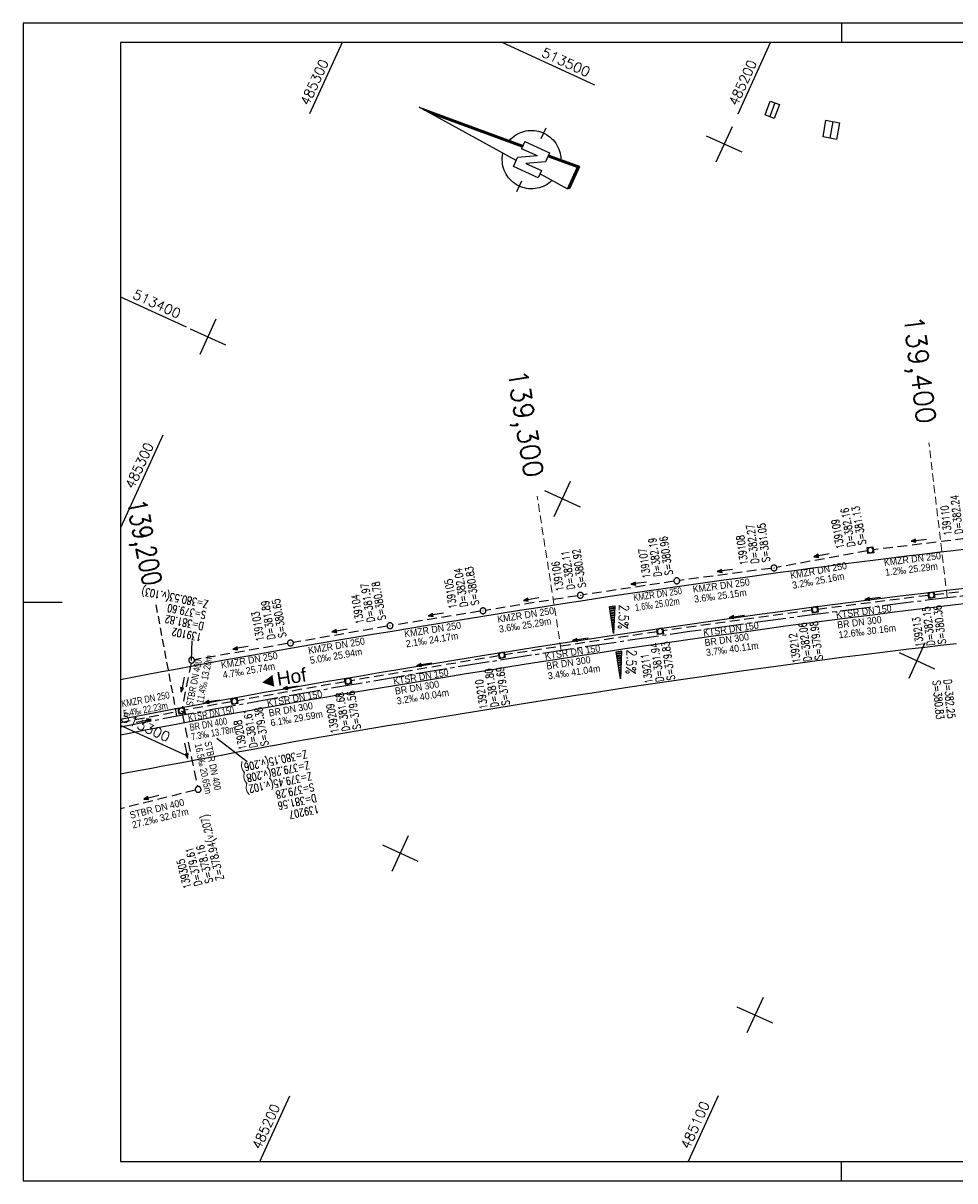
# Model space of a CAD drawing. Extents: x 4513183 to 4514318, y 5485253 to 5485550.
# Tile 1 of 8: x 4513183 to 4513422, y 5485253 to 5485550. Entities that reach past the tile are written whole.
import ezdxf
from ezdxf.enums import TextEntityAlignment as Align

# ---------------------------------------------------------------- set-up
doc = ezdxf.new("R2010")
doc.units = 0
doc.header["$LTSCALE"] = 10
doc.header["$MEASUREMENT"] = 0
for name, pattern in [('ACHSE', [5.5, 4, -0.5, 0.5, -0.5]), ('LT00', [0]), ('LT17', [0.15, 0.1, -0.05]), ('STRICHLINIE2', [0.375, 0.25, -0.125])]:
    doc.linetypes.add(name, pattern=pattern)
doc.layers.get('0').update_dxf_attribs({"linetype": 'LT00'})
for name, color, linetype in [('-BESCH', 7, 'STRICHLINIE2'), ('-BKAN014', 140, 'LT00'), ('-BKAN016-1', 140, 'LT00'), ('-BSCH014', 5, 'LT00'), ('-BSCH016', 5, 'LT00'), ('-Halt-Pfeil', 4, 'LT00'), ('-RICHTUNG-NAME', 250, 'Continuous'), ('1401', 7, 'LT00'), ('A-TEXT-KILOMETER', 30, 'LT17'), ('AX-020', 250, 'ACHSE'), ('DFK_BEB_SCHR', 254, 'LT00'), ('DFK_BEBAUUNG', 250, 'LT00'), ('QUER_OST', 11, 'LT00'), ('QUER_WEST', 11, 'LT00'), ('RAHMEN', 250, 'Continuous'), ('V_AFBR_BAB', 250, 'LT00'), ('V_KA_MULD', 182, 'LT00'), ('V_KA_PRUF', 182, 'LT00'), ('V_RASTER', 250, 'LT00')]:
    doc.layers.add(name, color=color, linetype=linetype)
doc.styles.add('Arial', font='arial.ttf')
doc.styles.add('Haltungsbeschriftung', font='arial.ttf', dxfattribs={"width": 0.75})
doc.styles.add('Kilometrierung', font='romans.shx')
doc.styles.add('ROMANS', font='romans.shx')
doc.styles.add('schachtbeschriftung', font='romans.shx', dxfattribs={"width": 0.75, "height": 0.2})
doc.styles.get("Standard").update_dxf_attribs({"font": 'romans.shx', "width": 0.8})

# ---------------------------------------------------------------- blocks, each defined once
blk = doc.blocks.new('SYMB0003')
at = {"color": 0, "linetype": 'ByBlock'}
for p, q in [((-0.015712, 0), (0.010166, 0.012015)), ((0, -0.021257), (-0.015712, 0)), ((0.010166, 0.012015), (0, -0.021257))]:
    blk.add_line(p, q, dxfattribs=at)
for points in [[(-0.031395, 0.499013), (-0.093691, 0.491144), (-0.154509, 0.475528), (-0.21289, 0.452414), (-0.267913, 0.422164), (-0.318712, 0.385257), (-0.364484, 0.342274), (-0.404509, 0.293893), (-0.438154, 0.240877), (-0.464888, 0.184062), (-0.484292, 0.124345), (-0.496058, 0.062667), (-0.5, 0)], [(-0.5, 0), (-0.496058, -0.062667), (-0.484292, -0.124345), (-0.464888, -0.184062), (-0.438154, -0.240877), (-0.404509, -0.293893), (-0.364485, -0.342274), (-0.318712, -0.385257), (-0.267914, -0.422164), (-0.21289, -0.452414), (-0.154509, -0.475529), (-0.093691, -0.491144), (-0.031395, -0.499014), (0.031395, -0.499014)], [(0.5, 0), (0.496057, 0.062667), (0.484292, 0.124345), (0.464888, 0.184062), (0.438153, 0.240877), (0.404509, 0.293893), (0.364484, 0.342274), (0.318712, 0.385257), (0.267913, 0.422164), (0.21289, 0.452414), (0.154509, 0.475528), (0.093691, 0.491144), (0.031395, 0.499013), (-0.031395, 0.499013)], [(0.031395, -0.499014), (0.093691, -0.491144), (0.154509, -0.475529), (0.21289, -0.452414), (0.267914, -0.422164), (0.318712, -0.385257), (0.364485, -0.342274), (0.404509, -0.293893), (0.438154, -0.240877), (0.464889, -0.184062), (0.484292, -0.124345), (0.496058, -0.062667), (0.5, 0)]]:
    blk.add_lwpolyline(points, dxfattribs=at)
blk = doc.blocks.new('SYMB1210')
at = {"color": 0, "linetype": 'ByBlock'}
blk.add_line((0.018815, -0.179014), (0.055623, -0.17119), dxfattribs=at)
for points in [[(-0.2, -0.2), (-0.2, 0.2), (0.2, 0.2), (0.2, -0.2), (-0.2, -0.2)], [(0.018815, 0.179014), (-0.018815, 0.179014), (-0.055623, 0.17119), (-0.09, 0.155885), (-0.120444, 0.133766), (-0.145623, 0.105801), (-0.164438, 0.073213), (-0.176067, 0.037424), (-0.18, 0)], [(-0.18, 0), (-0.176067, -0.037424), (-0.164438, -0.073213), (-0.145623, -0.105801), (-0.120444, -0.133766), (-0.09, -0.155885), (-0.055623, -0.17119), (-0.018815, -0.179014), (0.018815, -0.179014)], [(0.18, 0), (0.176067, 0.037424), (0.164438, 0.073213), (0.145623, 0.105801), (0.120444, 0.133766), (0.09, 0.155885), (0.055623, 0.17119), (0.018815, 0.179014)], [(0.055623, -0.17119), (0.09, -0.155885), (0.120444, -0.133766), (0.145623, -0.105801), (0.164438, -0.073213), (0.176067, -0.037424), (0.18, 0)]]:
    blk.add_lwpolyline(points, dxfattribs=at)
blk = doc.blocks.new('A$C69C827CF')
at = {"layer": 'QUER_OST'}
for p, q in [((0.139, 1.873), (0, 1.862)), ((0.003, 1.832), (0.135, 1.842)), ((0.132, 1.812), (0.005, 1.802)), ((0.007, 1.772), (0.128, 1.782)), ((0.124, 1.751), (0.01, 1.742)), ((0.012, 1.712), (0.121, 1.721)), ((0.117, 1.69), (0.014, 1.683)), ((0.016, 1.653), (0.113, 1.66)), ((0.109, 1.63), (0.019, 1.623)), ((0.021, 1.593), (0.106, 1.599)), ((0.102, 1.569), (0.023, 1.563)), ((0.026, 1.533), (0.098, 1.539)), ((0.095, 1.508), (0.028, 1.503)), ((0.03, 1.473), (0.091, 1.478)), ((0.087, 1.447), (0.032, 1.443)), ((0.035, 1.413), (0.084, 1.417)), ((0.08, 1.387), (0.037, 1.383)), ((0.039, 1.354), (0.076, 1.356)), ((0.073, 1.326), (0.042, 1.324)), ((0.044, 1.294), (0.069, 1.296)), ((0.065, 1.265), (0.046, 1.264)), ((0.049, 1.234), (0.061, 1.235)), ((0.058, 1.204), (0.051, 1.204)), ((0.053, 1.174), (0.054, 1.174))]:
    blk.add_line(p, q, dxfattribs=at)
blk.add_lwpolyline([(0.14, 1.878), (0.053, 1.169), (0, 1.867), (0.14, 1.878)], dxfattribs=at)
at = {"layer": 'QUER_WEST'}
for p, q in [((0.229, 0.704), (0.09, 0.693)), ((0.092, 0.663), (0.225, 0.673)), ((0.221, 0.643), (0.095, 0.633)), ((0.097, 0.603), (0.217, 0.612)), ((0.214, 0.582), (0.099, 0.573)), ((0.101, 0.543), (0.21, 0.552)), ((0.206, 0.521), (0.104, 0.513)), ((0.106, 0.484), (0.203, 0.491)), ((0.199, 0.461), (0.108, 0.454)), ((0.111, 0.424), (0.195, 0.43)), ((0.192, 0.4), (0.113, 0.394)), ((0.115, 0.364), (0.188, 0.37)), ((0.184, 0.339), (0.117, 0.334)), ((0.12, 0.304), (0.181, 0.309)), ((0.177, 0.278), (0.122, 0.274)), ((0.124, 0.244), (0.173, 0.248)), ((0.17, 0.218), (0.127, 0.214)), ((0.129, 0.184), (0.166, 0.187)), ((0.162, 0.157), (0.131, 0.155)), ((0.134, 0.125), (0.158, 0.127)), ((0.155, 0.096), (0.136, 0.095)), ((0.138, 0.065), (0.151, 0.066)), ((0.147, 0.035), (0.14, 0.035)), ((0.143, 0.005), (0.144, 0.005))]:
    blk.add_line(p, q, dxfattribs=at)
blk.add_lwpolyline([(0.229, 0.709), (0.143, 0), (0.09, 0.698), (0.229, 0.709)], dxfattribs=at)
at = {"layer": 'QUER_OST', "style": 'ROMANS', "width": 0.8}
blk.add_text('2.5%', height=0.25, rotation=263.0728, dxfattribs=at).set_placement((0.259, 1.908))
at = {"layer": 'QUER_WEST', "style": 'ROMANS', "width": 0.8}
blk.add_text('2.5%', height=0.25, rotation=263.0728, dxfattribs=at).set_placement((0.369, 0.741))
blk = doc.blocks.new('SYMB0070')
at = {"color": 0, "linetype": 'ByBlock'}
for p, q in [((-0.5, 0), (0.2, 0)), ((0.5, 0), (0.2, 0.1)), ((0.2, 0.1), (0.2, 0)), ((0.468, 0), (0.21, 0.086)), ((0.21, 0.086), (0.21, -0.086)), ((0.21, -0.086), (0.468, 0)), ((0.22, -0.072), (0.437, 0)), ((0.23, -0.058), (0.405, 0)), ((0.24, -0.045), (0.374, 0)), ((0.342, 0), (0.25, 0.031)), ((0.25, 0.031), (0.25, -0.031)), ((0.25, -0.031), (0.342, 0)), ((0.26, -0.017), (0.31, 0)), ((0.27, -0.003), (0.279, 0))]:
    blk.add_line(p, q, dxfattribs=at)
for points in [[(0.2, 0), (0.2, -0.1), (0.5, 0)], [(0.437, 0), (0.22, 0.072), (0.22, -0.072)], [(0.405, 0), (0.23, 0.058), (0.23, -0.058)], [(0.374, 0), (0.24, 0.045), (0.24, -0.045)], [(0.31, 0), (0.26, 0.017), (0.26, -0.017)], [(0.279, 0), (0.27, 0.003), (0.27, -0.003)]]:
    blk.add_lwpolyline(points, dxfattribs=at)
blk = doc.blocks.new('SYMB1401')
at = {"color": 0, "linetype": 'ByBlock'}
for p, q in [((-0.397083, 0.691572), (0.022917, 6.361572)), ((0.392917, 0.691572), (-0.007083, 5.958572)), ((0.402917, 0.691572), (-0.002083, 6.025572)), ((0.412917, 0.691572), (0.002917, 6.092572)), ((0.422917, 0.691572), (0.007917, 6.159572)), ((0.432917, 0.691572), (0.012917, 6.226572)), ((0.442917, 0.691572), (0.017917, 6.293572)), ((0.022917, 6.361572), (0.452917, 0.691572)), ((0.352917, 0.691572), (-0.027083, 5.691572)), ((0.362917, 0.691572), (-0.022083, 5.758572)), ((0.372917, 0.691572), (-0.017083, 5.825572)), ((0.382917, 0.691572), (-0.012083, 5.892572)), ((-0.727083, -0.708428), (-0.727083, 0.691572)), ((-0.727083, 0.691572), (-0.217083, 0.691572)), ((0.272917, -0.198428), (-0.217083, 0.691572)), ((0.272917, -0.198428), (0.272917, 0.691572)), ((0.672917, 0.691572), (0.272917, 0.691572)), ((0.672917, 0.691572), (0.672917, -0.708428)), ((0.162917, -0.708428), (-0.327083, 0.181572)), ((-0.327083, 0.181572), (-0.327083, -0.708428)), ((-1.827083, -0.008428), (-1.227083, -0.008428)), ((1.172916, -0.008428), (1.772917, -0.008428)), ((-0.327083, -0.708428), (-0.727083, -0.708428)), ((-0.507083, -0.708428), (-0.627083, -2.308428)), ((0.672917, -0.708428), (0.162917, -0.708428)), ((0.572917, -2.308428), (0.452917, -0.708428)), ((0.582916, -2.318428), (0.462917, -0.708428)), ((0.682917, -2.408428), (0.552917, -0.708428)), ((-0.627083, -2.308428), (0.572917, -2.308428)), ((-0.617083, -2.318428), (0.582916, -2.318428))]:
    blk.add_line(p, q, dxfattribs=at)
for points in [[(-1.526069, -0.059916), (-1.526094, 0.050035), (-1.518071, 0.159693), (-1.502041, 0.268469), (-1.47809, 0.37578), (-1.446348, 0.481049), (-1.406984, 0.583712), (-1.360209, 0.683217), (-1.306276, 0.779032), (-1.245473, 0.87064), (-1.178126, 0.957552), (-1.104597, 1.0393), (-1.025281, 1.115445), (-0.940603, 1.185579), (-0.851018, 1.249326), (-0.757006, 1.306344), (-0.659072, 1.356326), (-0.557742, 1.399004), (-0.45356, 1.434149), (-0.347084, 1.461573)], [(0.392916, 1.431572), (0.497466, 1.396917), (0.599189, 1.354678), (0.697537, 1.305084), (0.791977, 1.248403), (0.882001, 1.184941), (0.967121, 1.11504), (1.04688, 1.039078), (1.120846, 0.957464), (1.18862, 0.87064), (1.249835, 0.779074), (1.304163, 0.68326), (1.351308, 0.583716), (1.391017, 0.480979), (1.423076, 0.375604), (1.44731, 0.268159), (1.463591, 0.159225), (1.471828, 0.049389), (1.471979, -0.060755)], [(-0.557083, -1.408428), (-0.658433, -1.365798), (-0.75639, -1.315862), (-0.850428, -1.258889), (-0.940044, -1.195184), (-1.024754, -1.125089), (-1.104106, -1.048981), (-1.177673, -0.967268), (-1.245061, -0.880388), (-1.305907, -0.788808), (-1.359886, -0.693019), (-1.406707, -0.593536), (-1.446119, -0.490891), (-1.477911, -0.385637), (-1.501912, -0.278338), (-1.517993, -0.169569), (-1.526069, -0.059916)], [(1.471979, -0.060755), (1.464042, -0.170612), (1.44806, -0.279591), (1.42412, -0.387102), (1.39235, -0.492564), (1.352922, -0.59541), (1.30605, -0.695083), (1.251985, -0.791045), (1.19102, -0.882778), (1.123485, -0.969787), (1.049743, -1.051603), (0.970192, -1.127784), (0.885263, -1.197918), (0.795414, -1.261626), (0.701129, -1.318565), (0.602918, -1.368428)], [(-0.607083, -2.328428), (0.592916, -2.328428), (0.472917, -0.708428)], [(-0.597083, -2.338428), (0.602917, -2.338428), (0.482917, -0.708428)], [(-0.587083, -2.348428), (0.612917, -2.348428), (0.492917, -0.708428)], [(-0.577083, -2.358428), (0.622917, -2.358428), (0.502917, -0.708428)], [(-0.567083, -2.368428), (0.632917, -2.368428), (0.512917, -0.708428)], [(-0.557083, -2.378428), (0.642917, -2.378428), (0.522917, -0.708428)], [(-0.547083, -2.388428), (0.652917, -2.388428), (0.532917, -0.708428)], [(-0.537083, -2.398428), (0.662917, -2.398428), (0.542917, -0.708428)], [(-0.532084, -2.403428), (0.672917, -2.403428), (0.547917, -0.708428)], [(-0.627083, -2.308428), (-0.527083, -2.408428), (0.682917, -2.408428)]]:
    blk.add_lwpolyline(points, dxfattribs=at)

msp = doc.modelspace()

# ---------------------------------------------------------------- linework, layer by layer
at = {"layer": '-BESCH'}
for p, q in [((4513425.09, 5485417.89), (4513401.48, 5485415.02)), ((4513400, 5485414.79), (4513376.73, 5485410.51)), ((4513375.25, 5485410.27), (4513351.81, 5485407.17)), ((4513350.32, 5485406.96), (4513327.06, 5485403.47)), ((4513417.13, 5485403.53), (4513450.05, 5485407.48)), ((4513325.58, 5485403.24), (4513302.08, 5485399.5)), ((4513415.64, 5485403.35), (4513387.21, 5485399.75)), ((4513300.6, 5485399.26), (4513278.22, 5485395.66)), ((4513385.72, 5485399.56), (4513347.49, 5485394.23)), ((4513276.74, 5485395.42), (4513252.66, 5485391.24)), ((4513346, 5485394.02), (4513306.91, 5485388.09)), ((4513251.19, 5485390.99), (4513227.31, 5485386.84)), ((4513226.42, 5485385.97), (4513224.13, 5485374.5)), ((4513305.43, 5485387.85), (4513267.42, 5485381.44)), ((4513265.94, 5485381.19), (4513238.28, 5485376.32)), ((4513208.35, 5485370.75), (4513223.24, 5485373.62)), ((4513236.8, 5485376.06), (4513224.72, 5485373.89)), ((4513224.13, 5485373.03), (4513228.09, 5485354.29)), ((4513227.52, 5485353.38), (4513208.35, 5485348.6))]:
    msp.add_line(p, q, dxfattribs=at)
at = {"layer": '-BSCH016'}
for p, q in [((4513226.57, 5485386.71), (4513226.7, 5485391.68)), ((4513223.98, 5485373.76), (4513225.27, 5485372.76)), ((4513233.07, 5485366.72), (4513240.82, 5485360.72))]:
    msp.add_line(p, q, dxfattribs=at)
at = {"layer": 'A-TEXT-KILOMETER', "lineweight": 0, "ltscale": 2}
for p, q in [((4513420.46, 5485402.79), (4513415.75, 5485442.5)), ((4513321.39, 5485389.24), (4513315.24, 5485428.76))]:
    msp.add_line(p, q, dxfattribs=at)
at = {"layer": 'A-TEXT-KILOMETER', "ltscale": 2}
msp.add_line((4513222.82, 5485372.41), (4513217.37, 5485401.52), dxfattribs=at)
at = {"layer": 'AX-020', "ltscale": 0.2, "flags": 128}
msp.add_lwpolyline([(4513208.35, 5485369.65), (4513216.73, 5485371.26), (4513231.97, 5485374.12), (4513247.23, 5485376.89), (4513262.5, 5485379.59), (4513277.79, 5485382.21), (4513293.08, 5485384.76), (4513308.4, 5485387.22), (4513323.72, 5485389.6), (4513339.06, 5485391.91), (4513354.41, 5485394.13), (4513369.76, 5485396.28), (4513385.14, 5485398.34), (4513400.52, 5485400.33), (4513415.91, 5485402.24), (4513431.31, 5485404.07), (4513446.72, 5485405.82), (4513462.14, 5485407.49), (4513477.56, 5485409.08), (4513493, 5485410.59), (4513508.44, 5485412.02), (4513523.89, 5485413.37), (4513539.35, 5485414.64), (4513554.81, 5485415.83), (4513570.28, 5485416.95), (4513585.75, 5485417.98), (4513601.23, 5485418.93), (4513616.72, 5485419.8), (4513632.2, 5485420.6), (4513647.7, 5485421.31), (4513663.19, 5485421.94), (4513678.69, 5485422.49), (4513694.19, 5485422.97), (4513709.7, 5485423.36), (4513725.2, 5485423.67), (4513740.71, 5485423.91), (4513756.22, 5485424.06), (4513771.73, 5485424.13), (4513787.23, 5485424.12), (4513802.74, 5485424.04), (4513818.25, 5485423.87), (4513833.76, 5485423.62), (4513849.26, 5485423.3), (4513864.77, 5485422.89), (4513880.27, 5485422.4), (4513895.76, 5485421.84), (4513911.26, 5485421.19), (4513926.75, 5485420.46), (4513939.22, 5485419.82), (4513951.87, 5485419.11), (4513964.52, 5485418.35), (4513977.16, 5485417.53), (4513989.8, 5485416.65), (4514002.44, 5485415.71), (4514015.07, 5485414.71), (4514027.69, 5485413.64), (4514040.31, 5485412.5), (4514052.92, 5485411.29), (4514065.52, 5485410.01), (4514078.12, 5485408.66), (4514090.71, 5485407.22), (4514096.29, 5485406.56), (4514108.87, 5485405.02), (4514121.43, 5485403.39), (4514133.35, 5485401.78)], dxfattribs=at)
at = {"layer": 'DFK_BEB_SCHR'}
for p, q in [((4513376.21, 5485529.71), (4513374.9, 5485526.19)), ((4513391.08, 5485524.92), (4513390.3, 5485520.64))]:
    msp.add_line(p, q, dxfattribs=at)
at = {"layer": 'DFK_BEBAUUNG'}
for points in [[(4513377.39, 5485529.26), (4513376.08, 5485525.72), (4513373.75, 5485526.65), (4513375.02, 5485530.15), (4513377.39, 5485529.26)], [(4513392.83, 5485524.59), (4513392.05, 5485520.29), (4513388.58, 5485520.98), (4513389.33, 5485525.26), (4513392.83, 5485524.59)]]:
    msp.add_lwpolyline(points, dxfattribs=at)
at = {"layer": 'RAHMEN'}
for p, q in [((4513393.35, 5485550.14), (4513393.35, 5485545.14)), ((4513183.35, 5485401.64), (4513193.35, 5485401.64)), ((4513393.35, 5485253.14), (4513393.35, 5485258.14))]:
    msp.add_line(p, q, dxfattribs=at)
for points in [[(4513183.35, 5485253.14), (4514318.35, 5485253.14), (4514318.35, 5485550.14), (4513183.35, 5485550.14), (4513183.35, 5485253.14)], [(4513208.35, 5485258.14), (4514133.35, 5485258.14), (4514133.35, 5485545.14), (4513208.35, 5485545.14), (4513208.35, 5485258.14)]]:
    msp.add_lwpolyline(points, dxfattribs=at)
at = {"layer": 'V_AFBR_BAB'}
for points in [[(4513208.35, 5485381.75), (4513212.67, 5485382.58), (4513218.01, 5485383.6), (4513223.35, 5485384.61), (4513228.7, 5485385.6), (4513234.05, 5485386.59), (4513242.47, 5485388.11), (4513250.9, 5485389.61), (4513259.33, 5485391.07), (4513263.87, 5485391.84), (4513268.41, 5485392.61), (4513272.96, 5485393.36), (4513277.5, 5485394.11), (4513282.05, 5485394.86), (4513286.59, 5485395.61), (4513291.31, 5485396.38), (4513296.03, 5485397.15), (4513300.74, 5485397.91), (4513305.46, 5485398.67), (4513310.18, 5485399.43), (4513315.98, 5485400.34), (4513321.78, 5485401.25), (4513327.58, 5485402.14), (4513333.38, 5485403.02), (4513339.18, 5485403.88), (4513343.98, 5485404.58), (4513348.77, 5485405.27), (4513353.57, 5485405.95), (4513358.37, 5485406.63), (4513363.17, 5485407.29), (4513367.97, 5485407.96), (4513372.77, 5485408.61), (4513376.96, 5485409.19), (4513381.14, 5485409.75), (4513385.32, 5485410.32), (4513389.5, 5485410.87), (4513393.69, 5485411.42), (4513397.87, 5485411.96), (4513402.06, 5485412.49), (4513406.04, 5485412.99), (4513410.02, 5485413.47), (4513414.01, 5485413.95), (4513417.99, 5485414.42), (4513421.98, 5485414.89), (4513425.96, 5485415.35)], [(4513208.35, 5485371.62), (4513212.33, 5485372.38), (4513222.06, 5485374.23), (4513227.84, 5485375.3), (4513233.62, 5485376.37), (4513239.4, 5485377.43), (4513245.19, 5485378.47), (4513250.98, 5485379.49), (4513255.72, 5485380.32), (4513260.47, 5485381.13), (4513265.22, 5485381.94), (4513269.97, 5485382.74), (4513274.72, 5485383.53), (4513279.48, 5485384.33), (4513284.11, 5485385.1), (4513288.74, 5485385.86), (4513293.38, 5485386.63), (4513298.01, 5485387.39), (4513302.65, 5485388.14), (4513307.28, 5485388.89), (4513314.6, 5485390.05), (4513321.91, 5485391.18), (4513329.23, 5485392.29), (4513336.56, 5485393.39), (4513342.49, 5485394.26), (4513348.43, 5485395.12), (4513354.37, 5485395.97), (4513360.31, 5485396.81), (4513366.25, 5485397.64), (4513372.27, 5485398.48), (4513378.29, 5485399.3), (4513384.32, 5485400.11), (4513390.34, 5485400.91), (4513396.37, 5485401.69), (4513402.37, 5485402.46), (4513408.36, 5485403.21), (4513414.37, 5485403.94), (4513420.37, 5485404.67), (4513426.37, 5485405.38)], [(4513426.9, 5485401.4), (4513421.9, 5485400.81), (4513416.91, 5485400.22), (4513411.91, 5485399.61), (4513406.91, 5485399), (4513401.92, 5485398.38), (4513396.93, 5485397.75), (4513390.95, 5485396.99), (4513384.97, 5485396.2), (4513378.99, 5485395.4), (4513373.01, 5485394.59), (4513367.04, 5485393.77), (4513361.07, 5485392.94), (4513355.11, 5485392.1), (4513349.15, 5485391.25), (4513343.19, 5485390.38), (4513337.23, 5485389.5), (4513331.43, 5485388.63), (4513325.64, 5485387.74), (4513319.84, 5485386.84), (4513314.05, 5485385.93), (4513308.26, 5485385.01), (4513302.65, 5485384.1), (4513297.04, 5485383.19), (4513291.43, 5485382.27), (4513285.82, 5485381.35), (4513280.21, 5485380.42), (4513275.47, 5485379.63), (4513270.73, 5485378.84), (4513265.99, 5485378.04), (4513261.25, 5485377.23), (4513256.51, 5485376.42), (4513251.77, 5485375.59), (4513246.02, 5485374.58), (4513240.27, 5485373.55), (4513234.52, 5485372.5), (4513228.78, 5485371.43), (4513223.04, 5485370.34), (4513218.87, 5485369.54), (4513214.7, 5485368.73), (4513210.53, 5485367.91), (4513208.35, 5485367.48)], [(4513422.8, 5485390.93), (4513418.73, 5485390.47), (4513414.66, 5485390), (4513410.59, 5485389.52), (4513406.52, 5485389.04), (4513402.46, 5485388.54), (4513398.39, 5485388.04), (4513394, 5485387.48), (4513389.6, 5485386.91), (4513385.21, 5485386.32), (4513380.82, 5485385.73), (4513376.43, 5485385.13), (4513372.04, 5485384.52), (4513367.65, 5485383.91), (4513362.87, 5485383.23), (4513358.09, 5485382.55), (4513353.31, 5485381.87), (4513348.53, 5485381.17), (4513343.75, 5485380.47), (4513338.98, 5485379.76), (4513334.16, 5485379.03), (4513329.35, 5485378.29), (4513324.54, 5485377.54), (4513319.73, 5485376.78), (4513314.92, 5485376.02), (4513310.11, 5485375.25), (4513302.8, 5485374.08), (4513295.49, 5485372.9), (4513288.17, 5485371.71), (4513280.86, 5485370.51), (4513276.85, 5485369.85), (4513272.84, 5485369.18), (4513268.83, 5485368.51), (4513264.82, 5485367.83), (4513260.81, 5485367.14), (4513256.8, 5485366.44), (4513252.8, 5485365.73), (4513249.32, 5485365.1), (4513245.84, 5485364.46), (4513242.36, 5485363.82), (4513238.89, 5485363.17), (4513235.41, 5485362.52), (4513231.93, 5485361.87), (4513228.46, 5485361.22), (4513224.98, 5485360.57), (4513222.06, 5485360.04), (4513219.15, 5485359.5), (4513216.24, 5485358.96), (4513213.33, 5485358.42), (4513210.42, 5485357.86), (4513208.35, 5485357.46)]]:
    msp.add_lwpolyline(points, dxfattribs=at)
at = {"layer": 'V_RASTER'}
for p, q in [((4513265.21, 5485545.14), (4513256.85, 5485526.86)), ((4513330.01, 5485534.27), (4513306.22, 5485545.14)), ((4513366.79, 5485526.86), (4513375.14, 5485545.14)), ((4513361.17, 5485514.54), (4513365.32, 5485523.64)), ((4513367.79, 5485517.01), (4513358.7, 5485521.17)), ((4513208.35, 5485479.91), (4513225.17, 5485472.22)), ((4513226.19, 5485471.76), (4513235.28, 5485467.6)), ((4513232.81, 5485474.23), (4513228.66, 5485465.13)), ((4513232.81, 5485474.23), (4513228.66, 5485465.13)), ((4513219.22, 5485444.46), (4513208.35, 5485420.66)), ((4513317.15, 5485430.21), (4513326.24, 5485426.05)), ((4513319.62, 5485423.58), (4513323.77, 5485432.68)), ((4513408.11, 5485388.66), (4513417.21, 5485384.51)), ((4513414.73, 5485391.13), (4513410.58, 5485382.04)), ((4513225.17, 5485362.28), (4513208.35, 5485369.97)), ((4513278.07, 5485332.62), (4513282.23, 5485341.72)), ((4513284.7, 5485335.09), (4513275.6, 5485339.25)), ((4513373.19, 5485300.17), (4513369.03, 5485291.07)), ((4513375.66, 5485293.55), (4513366.56, 5485297.7)), ((4513244.05, 5485258.14), (4513251.74, 5485274.97)), ((4513361.68, 5485274.97), (4513353.99, 5485258.14))]:
    msp.add_line(p, q, dxfattribs=at)

# ---------------------------------------------------------------- block references
at = {"layer": '-Halt-Pfeil'}
for p, xscale, yscale, zscale, rotation in [((4513413.17, 5485417.45), 4.00000000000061, 4.00000000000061, 4.00000000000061, 186.9480400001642), ((4513388.19, 5485413.63), 3.99999999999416, 3.99999999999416, 3.99999999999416, 190.429960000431), ((4513363.4, 5485409.71), 3.999999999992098, 3.999999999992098, 3.999999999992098, 187.5331699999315), ((4513341.28, 5485406.47), 4.000000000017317, 4.000000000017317, 4.000000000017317, 188.5326700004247), ((4513401.3, 5485402.54), 4.000000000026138, 4.000000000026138, 4.000000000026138, 187.2052599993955), ((4513313.67, 5485402.36), 4.000000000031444, 4.000000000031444, 4.000000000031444, 189.059889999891), ((4513289.25, 5485398.45), 3.999999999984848, 3.999999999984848, 3.999999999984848, 189.1237000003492), ((4513366.47, 5485397.89), 3.999999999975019, 3.999999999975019, 3.999999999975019, 187.9253500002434), ((4513264.53, 5485394.32), 4.000000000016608, 4.000000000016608, 4.000000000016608, 189.8331499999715), ((4513326.3, 5485392.04), 4.000000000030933, 4.000000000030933, 4.000000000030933, 188.6281299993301), ((4513239.08, 5485389.9), 4.00000000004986, 4.00000000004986, 4.00000000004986, 189.8613099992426), ((4513286.26, 5485385.63), 4.000000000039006, 4.000000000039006, 4.000000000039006, 189.5703999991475), ((4513224.29, 5485380.43), 4.00000000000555, 4.00000000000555, 4.00000000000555, 258.6941800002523), ((4513251.94, 5485379.74), 3.999999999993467, 3.999999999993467, 3.999999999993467, 189.9751600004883), ((4513231.83, 5485376.14), 4.000000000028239, 4.000000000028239, 4.000000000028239, 190.1562699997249), ((4513214.27, 5485371.16), 4.000000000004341, 4.000000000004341, 4.000000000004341, 10.90665999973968), ((4513225.14, 5485363.45), 3.999999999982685, 3.999999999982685, 3.999999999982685, 281.9340399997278), ((4513216.22, 5485351.54), 3.999999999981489, 3.999999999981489, 3.999999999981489, 193.9870500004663)]:
    msp.add_blockref('SYMB0070', p, dxfattribs=dict(at, xscale=xscale, yscale=yscale, zscale=zscale, rotation=rotation))
at = {"xscale": 9.999999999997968, "yscale": 9.999999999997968, "zscale": 9.999999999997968, "rotation": 4.251136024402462}
msp.add_blockref('A$C69C827CF', (4513335.15, 5485381.82), dxfattribs=at)
at = {"layer": '1401', "xscale": 5.000000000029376, "yscale": 5.000000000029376, "zscale": 5.000000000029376, "rotation": 65.45067312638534}
msp.add_blockref('SYMB1401', (4513313.81, 5485515.26), dxfattribs=at)
at = {"layer": 'V_KA_MULD'}
for p, xscale, yscale, zscale, rotation in [((4513400.74, 5485414.93), 3.80000000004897, 3.80000000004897, 3.80000000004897, 187.8332030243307), ((4513416.38, 5485403.42), 3.800000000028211, 3.800000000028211, 3.800000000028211, 8.41890618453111), ((4513386.48, 5485399.68), 3.800000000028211, 3.800000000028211, 3.800000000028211, 8.41890618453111), ((4513346.77, 5485394.13), 3.800000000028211, 3.800000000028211, 3.800000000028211, 8.41890618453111), ((4513306.18, 5485387.98), 3.800000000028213, 3.800000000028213, 3.800000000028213, 10.42756379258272), ((4513266.71, 5485381.34), 3.800000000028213, 3.800000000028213, 3.800000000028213, 10.42756379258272), ((4513237.56, 5485376.19), 3.800000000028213, 3.800000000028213, 3.800000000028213, 10.42756379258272), ((4513223.99, 5485373.73), 3.800000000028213, 3.800000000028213, 3.800000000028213, 10.42756379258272)]:
    msp.add_blockref('SYMB1210', p, dxfattribs=dict(at, xscale=xscale, yscale=yscale, zscale=zscale, rotation=rotation))
at = {"layer": 'V_KA_PRUF', "xscale": 1.499999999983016, "yscale": 1.499999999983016, "zscale": 1.499999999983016}
for p in [(4513376, 5485410.37), (4513351.06, 5485407.07), (4513326.32, 5485403.36), (4513301.34, 5485399.38), (4513277.48, 5485395.55), (4513251.93, 5485391.12), (4513226.57, 5485386.71), (4513228.25, 5485353.56)]:
    msp.add_blockref('SYMB0003', p, dxfattribs=at)

# ---------------------------------------------------------------- texts
at = {"layer": '-BKAN014', "style": 'Haltungsbeschriftung'}
for s, rotation, width, p in [('KTSR DN 150', 7.2053, 0.9, (4513392.03, 5485397.39)), ('BR DN 300', 7.2053, 0.9, (4513392.35, 5485394.85)), ('KTSR DN 150', 7.9253, 0.9, (4513357.97, 5485392.84)), ('12.6‰ 30.16m', 7.2053, 0.9, (4513392.67, 5485392.31)), ('BR DN 300', 7.9253, 0.9, (4513358.32, 5485390.3)), ('KTSR DN 150', 8.6281, 0.9, (4513317.34, 5485386.82)), ('3.7‰ 40.11m', 7.9253, 0.9, (4513358.67, 5485387.77)), ('BR DN 300', 8.6281, 0.9, (4513317.73, 5485384.28)), ('KTSR DN 150', 9.5704, 0.9, (4513278.48, 5485380.38)), ('3.4‰ 41.04m', 8.6281, 0.9, (4513318.11, 5485381.75)), ('BR DN 300', 9.5704, 0.9, (4513278.9, 5485377.86)), ('KMZR DN 250', 10.9067, 0.7, (4513208.77, 5485374.6)), ('KTSR DN 150', 9.9752, 0.9, (4513246.08, 5485374.76)), ('3.2‰ 40.04m', 9.5704, 0.9, (4513279.33, 5485375.33)), ('5.4‰ 22.23m', 10.9067, 0.7, (4513209.25, 5485372.08)), ('KTSR DN 150', 10.1563, 0.6, (4513225.83, 5485370.99)), ('BR DN 300', 9.9752, 0.9, (4513246.53, 5485372.23)), ('6.1‰ 29.59m', 9.9752, 0.9, (4513246.97, 5485369.71)), ('BR DN 400', 10.1563, 0.7, (4513226.22, 5485368.57)), ('7.3‰ 13.78m', 10.1563, 0.7, (4513226.62, 5485366.16))]:
    msp.add_text(s, height=1.8, rotation=rotation, dxfattribs=dict(at, width=width)).set_placement(p)
at = {"layer": '-BKAN016-1', "style": 'Haltungsbeschriftung'}
for s, rotation, width, p in [('KMZR DN 250', 6.948, 0.9, (4513404.32, 5485410.88)), ('KMZR DN 250', 10.43, 0.9, (4513380.36, 5485407.51)), ('1.2‰ 25.29m', 6.948, 0.9, (4513404.63, 5485408.34)), ('KMZR DN 250', 7.5332, 0.9, (4513355.28, 5485404)), ('3.2‰ 25.16m', 10.43, 0.9, (4513380.83, 5485405)), ('KMZR DN 250', 8.5327, 0.7, (4513340.1, 5485401.84)), ('3.6‰ 25.15m', 7.5332, 0.9, (4513355.61, 5485401.46)), ('KMZR DN 250', 9.0599, 0.9, (4513305.17, 5485396.29)), ('1.6‰ 25.02m', 8.5327, 0.7, (4513340.48, 5485399.31)), ('3.6‰ 25.29m', 9.0599, 0.9, (4513305.57, 5485393.77)), ('KMZR DN 250', 9.1237, 0.9, (4513281.29, 5485392.51)), ('KMZR DN 250', 9.8332, 0.9, (4513256.65, 5485388.28)), ('2.1‰ 24.17m', 9.1237, 0.9, (4513281.7, 5485389.98)), ('KMZR DN 250', 9.8613, 0.9, (4513234.27, 5485384.55)), ('5.0‰ 25.94m', 9.8332, 0.9, (4513257.09, 5485385.76)), ('11.4‰ 13.20m', 78.6942, 0.7, (4513229.53, 5485375.46)), ('4.7‰ 25.74m', 9.8613, 0.9, (4513234.71, 5485382.03)), ('STBR DN 400', 78.6942, 0.7, (4513226.85, 5485374.78)), ('16.5‰ 20.65m', 281.934, 0.8, (4513227.34, 5485365.16)), ('STBR DN 400', 281.934, 0.8, (4513229.84, 5485365.69)), ('STBR DN 400', 13.987, 0.9, (4513210.94, 5485346.01)), ('27.2‰ 32.67m', 13.987, 0.9, (4513211.55, 5485343.53))]:
    msp.add_text(s, height=1.8, rotation=rotation, dxfattribs=dict(at, width=width)).set_placement(p)
at = {"layer": '-BSCH014', "style": 'schachtbeschriftung', "width": 0.75}
for s, rotation, p in [('D=382.15', 97.2053, (4513417.27, 5485390.6)), ('S=380.36', 97.2053, (4513420.13, 5485390.96)), ('D=382.06', 97.9253, (4513385.69, 5485386.51)), ('S=379.98', 97.9253, (4513388.55, 5485386.91)), ('139213', 97.2053, (4513414.41, 5485390.24)), ('139212', 97.9253, (4513382.84, 5485386.11)), ('D=381.94', 98.6281, (4513347.74, 5485381.3)), ('S=379.83', 98.6281, (4513350.59, 5485381.73)), ('139211', 98.6281, (4513344.9, 5485380.87)), ('D=381.80', 99.5704, (4513305.4, 5485374.8)), ('S=379.69', 99.5704, (4513308.24, 5485375.28)), ('139210', 99.5704, (4513302.56, 5485374.32)), ('S=380.83', 275.7694, (4513416.67, 5485381.43)), ('D=382.25', 275.7694, (4513419.53, 5485381.72)), ('D=381.68', 99.9752, (4513267.2, 5485368.65)), ('S=379.56', 99.9752, (4513270.03, 5485369.15)), ('139209', 99.9752, (4513264.36, 5485368.15)), ('139208', 100.1563, (4513240.7, 5485363.91)), ('D=381.61', 100.1563, (4513243.53, 5485364.42)), ('S=379.38', 100.1563, (4513246.37, 5485364.93))]:
    msp.add_text(s, height=2, rotation=rotation, dxfattribs=at).set_placement(p)
at = {"layer": '-BSCH016', "style": 'schachtbeschriftung', "width": 0.75}
for s, rotation, p in [('D=382.24', 96.948, (4513424.48, 5485419.18)), ('D=382.16', 100.43, (4513396.85, 5485415.99)), ('S=381.13', 100.43, (4513399.68, 5485416.51)), ('139110', 96.948, (4513421.62, 5485418.83)), ('139109', 100.43, (4513394.02, 5485415.47)), ('D=382.27', 97.5332, (4513372.17, 5485411.63)), ('S=381.05', 97.5332, (4513375.02, 5485412.01)), ('D=382.19', 98.5327, (4513347.21, 5485408.27)), ('S=380.96', 98.5327, (4513350.06, 5485408.69)), ('139108', 97.5332, (4513369.31, 5485411.25)), ('D=382.11', 99.0599, (4513324.92, 5485405.03)), ('S=380.92', 99.0599, (4513327.77, 5485405.49)), ('139107', 98.5327, (4513344.36, 5485407.84)), ('D=382.04', 99.1237, (4513297.48, 5485400.53)), ('S=380.83', 99.1237, (4513300.32, 5485400.99)), ('139106', 99.0599, (4513322.08, 5485404.58)), ('139105', 99.1237, (4513294.64, 5485400.07)), ('Z=380.53(v.103)', 168.6942, (4513230.98, 5485402)), ('D=381.97', 99.8332, (4513273.61, 5485396.65)), ('S=380.78', 99.8332, (4513276.44, 5485397.14)), ('S=379.60', 168.6942, (4513230.42, 5485399.18)), ('D=381.89', 99.8613, (4513248.05, 5485392.22)), ('S=380.65', 99.8613, (4513250.89, 5485392.71)), ('139104', 99.8332, (4513270.77, 5485396.16)), ('D=381.82', 168.6942, (4513229.86, 5485396.35)), ('139103', 99.8613, (4513245.21, 5485391.73)), ('139102', 168.6942, (4513229.29, 5485393.53)), ('Z=380.15(v.206)', 191.9341, (4513256, 5485363.63)), ('Z=379.28(v.208)', 191.9341, (4513256.6, 5485360.81)), ('Z=379.45(v.102)', 191.9341, (4513257.2, 5485357.99)), ('S=379.28', 191.9341, (4513257.79, 5485355.17)), ('D=381.56', 191.9341, (4513258.39, 5485352.36)), ('139207', 191.9341, (4513258.98, 5485349.54)), ('Z=378.94(v.207)', 103.9871, (4513234.9, 5485330.48)), ('S=378.16', 103.9871, (4513232.1, 5485329.78)), ('139305', 103.9871, (4513226.51, 5485328.39)), ('D=379.61', 103.9871, (4513229.31, 5485329.09))]:
    msp.add_text(s, height=2, rotation=rotation, dxfattribs=at).set_placement(p)
at = {"layer": '-RICHTUNG-NAME', "insert": (4513256.25, 5485381.25), "char_height": 3.5, "width": 14.5158, "attachment_point": 9, "rotation": 8.8875, "style": 'Arial'}
msp.add_mtext('{\\fArial|b0|i0|c0|p32;◄\\fSwis721 BlkOul BT|b0|i0|c0|p82;Hof}', dxfattribs=at)
at = {"layer": 'A-TEXT-KILOMETER', "style": 'Kilometrierung'}
for s, rotation, p in [('139,400', 277, (4513415.16, 5485447.47)), ('139,300', 279, (4513314.47, 5485433.7))]:
    msp.add_text(s, height=5, rotation=rotation, dxfattribs=at).set_placement(p, align=Align.MIDDLE_RIGHT)
at = {"layer": 'A-TEXT-KILOMETER', "style": 'Kilometrierung', "width": 0.8}
msp.add_text('139,200', height=5, rotation=281, dxfattribs=at).set_placement((4513216.62, 5485406.01), align=Align.MIDDLE_RIGHT)
at = {"layer": 'V_RASTER'}
for s, rotation, width, p in [(' 513500', 335.4513, 1.025, (4513314.51, 5485542.45)), (' 485300', 65.4513, 0.969, (4513255.95, 5485527.27)), (' 485200', 65.4513, 0.955, (4513365.88, 5485527.27)), (' 513400', 335.4513, 1.01, (4513209.67, 5485480.4)), (' 485300', 65.4513, 0.969, (4513211.04, 5485428.95)), (' 513300', 335.4513, 1.038, (4513206.57, 5485371.95)), (' 485200', 65.4513, 0.955, (4513243.56, 5485259.47)), (' 485100', 65.4513, 1.006, (4513353.5, 5485259.47))]:
    msp.add_text(s, height=2.5, rotation=rotation, dxfattribs=dict(at, width=width)).set_placement(p)

doc.saveas('drawing.dxf')
